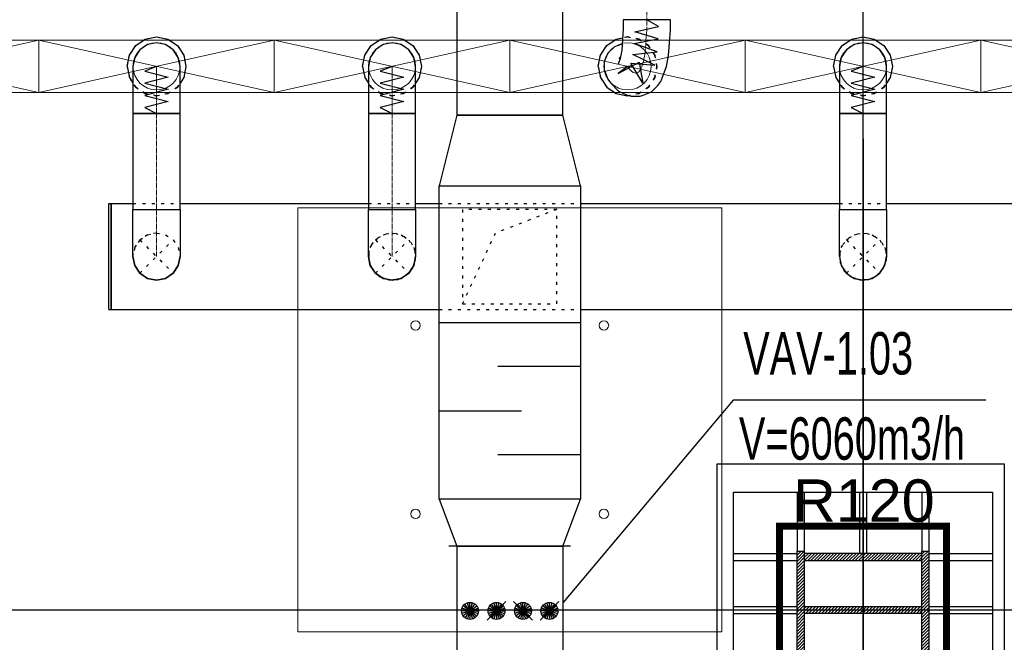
# Model space of a CAD drawing. Header units: centimetres. Extents: x -228435 to 46820, y -89367 to 152985.
# Tile 211 of 256: x -50121 to -45940, y 77962 to 80606. Entities that reach past the tile are written whole.
import ezdxf

# ---------------------------------------------------------------- set-up
doc = ezdxf.new("R2010")
doc.units = ezdxf.units.CM
doc.header["$LTSCALE"] = 50
for name, pattern in [('CADVENT_CENTERLINE', [9.9, 7.4, -1, 0.5, -1]), ('CADVENT_HIDDEN', [0.8, 0.25, -0.55]), ('Osie rzutów$0$DASHDOT2', [12.7, 6.35, -3.175, 0, -3.175]), ('SU Lampy kwadratowe  -1$0$HIDDENX2', [19.05, 12.7, -6.35])]:
    doc.linetypes.add(name, pattern=pattern)
for name, color, linetype in [('01-103-Went PP_poziom-0_5$0$L_Nawiew', 250, 'Continuous'), ('bgde-nawiewDETAILS', 1, 'Continuous'), ('bgde-nawiewEXP', 250, 'Continuous'), ('bgde-nawiewHIDDEN', 250, 'Continuous'), ('bgde_redukcja', 250, 'Continuous'), ('bgde_tlumik', 250, 'Continuous'), ('bgde_VAV', 7, 'Continuous'), ('Kondygnacja  -0_5$0$ARCH_INFO_ODPORNOŚĆ OGNIOWA', 8, 'Continuous'), ('Kondygnacja  -0_5$0$ARCH_KONSTRUKCJA_NIEWIDOCZNA', 8, 'Continuous'), ('Kondygnacja  -0_5$0$ARCH_OKŁADZINA', 8, 'Continuous'), ('Kondygnacja  -0_5$0$ARCH_SŁUPY', 8, 'Continuous'), ('Osie rzutów$0$ARCH_INFO_OSIE_IST', 8, 'Osie rzutów$0$DASHDOT2'), ('Osie rzutów$0$ARCH_INFO_OSIE_OPISY_IST', 8, 'Continuous')]:
    doc.layers.add(name, color=color, linetype=linetype)
for name, color, linetype, lineweight in [('bgde-nawiewCEN', 7, 'Continuous', 13), ('bgde_nawiewnik', 11, 'Continuous', 5), ('SU Lampy kwadratowe  -05$0$ARCH_SUFITY_PODWIESZANE', 8, 'Continuous', 9), ('SU Lampy kwadratowe  -1$0$ARCH_SUFITY_PODWIESZANE', 8, 'SU Lampy kwadratowe  -1$0$HIDDENX2', 9)]:
    doc.layers.add(name, color=color, linetype=linetype, lineweight=lineweight)
doc.styles.add('Kondygnacja  -0_5$0$Arial', font='ARIAL.TTF')
pattern_1 = [(135, (5000, -9860), (-0.67351921, -0.67351921), [])]

# ---------------------------------------------------------------- blocks, each defined once
blk = doc.blocks.new('Osie rzutów')
at = {"layer": 'Osie rzutów$0$ARCH_INFO_OSIE_IST', "ltscale": 10}
for p, q in [((7460, 12255), (7460, 15006.6)), ((7460, 12510), (7460, 4623.26)), ((4436.04, 12310), (13655, 12310))]:
    blk.add_line(p, q, dxfattribs=at)
blk = doc.blocks.new('SU Lampy kwadratowe  -05')
at = {"layer": 'SU Lampy kwadratowe  -05$0$ARCH_SUFITY_PODWIESZANE'}
for centre in [(7270, 12430.75), (7350, 12430.75), (7270, 12350.75), (7350, 12350.75)]:
    blk.add_circle(centre, 2, dxfattribs=at)
at = {"layer": 'SU Lampy kwadratowe  -1$0$ARCH_SUFITY_PODWIESZANE', "ltscale": 2.5}
blk.add_lwpolyline([(7220, 12480.75), (7400, 12480.75), (7400, 12300.75), (7220, 12300.75)], close=True, dxfattribs=at)
blk = doc.blocks.new('Kondygnacja  -0_5$0$słup 100x110')
at = {"layer": 'Kondygnacja  -0_5$0$ARCH_SŁUPY', "lineweight": 30}
h = blk.add_hatch(dxfattribs=at)
h.set_pattern_fill('ANSI31', color=256, scale=0.3, angle=90, style=0)
h.set_pattern_definition(pattern_1)
h.paths.add_polyline_path([(25, 25), (25, 28), (-25, 28), (-25, 25)])
h = blk.add_hatch(dxfattribs=at)
h.set_pattern_fill('ANSI31', color=256, scale=0.3, angle=90, style=0)
h.set_pattern_definition(pattern_1)
h.paths.add_polyline_path([(-21, 25), (-24, 25), (-24, -25), (-21, -25)])
h = blk.add_hatch(dxfattribs=at)
h.set_pattern_fill('ANSI31', color=256, scale=0.3, angle=90, style=0)
h.set_pattern_definition(pattern_1)
h.paths.add_polyline_path([(1.5, 25), (-1.5, 25), (-1.5, -25), (1.5, -25)])
h = blk.add_hatch(dxfattribs=at)
h.set_pattern_fill('ANSI31', color=256, scale=0.3, angle=90, style=0)
h.set_pattern_definition(pattern_1)
h.paths.add_polyline_path([(24, 25), (21, 25), (21, -25), (24, -25)])
h = blk.add_hatch(dxfattribs=at)
h.set_pattern_fill('ANSI31', color=256, scale=0.3, angle=90, style=0)
h.set_pattern_definition(pattern_1)
h.paths.add_polyline_path([(25, -28), (25, -25), (-25, -25), (-25, -28)])
at = {"layer": 'Kondygnacja  -0_5$0$ARCH_KONSTRUKCJA_NIEWIDOCZNA'}
blk.add_lwpolyline([(-50, 55), (50, 55), (50, -55), (-50, -55)], close=True, dxfattribs=at)
for points in [[(-24, 28), (-24, 55)], [(-21, 28), (-21, 55)], [(-1.5, 28), (-1.5, 55)], [(1.5, 28), (1.5, 55)], [(21, 28), (21, 55)], [(24, 28), (24, 55)], [(-50, 28), (-25, 28)], [(25, 28), (50, 28)], [(-50, 25), (-25, 25)], [(25, 25), (50, 25)], [(-50, 1.5), (-24, 1.5)], [(24, 1.49), (50, 1.49)], [(-50, -1.5), (-24, -1.5)], [(24, -1.5), (50, -1.5)], [(-50, -25), (-25, -25)], [(25, -25), (50, -25)], [(-50, -28), (-25, -28)], [(-24, -55), (-24, -28)], [(-21, -55), (-21, -28)], [(-1.5, -55), (-1.5, -28)], [(1.5, -55), (1.5, -28)], [(21, -55), (21, -28)], [(24, -55), (24, -28)], [(25, -28), (50, -28)]]:
    blk.add_lwpolyline(points, dxfattribs=at)
at = {"layer": 'Kondygnacja  -0_5$0$ARCH_SŁUPY', "lineweight": 30}
for p, q in [((-1.5, -25), (-1.5, 25)), ((1.5, 25), (1.5, -25))]:
    blk.add_line(p, q, dxfattribs=at)
at = {"layer": 'Kondygnacja  -0_5$0$ARCH_SŁUPY', "const_width": 3}
blk.add_lwpolyline([(-35.5, -35.5), (-35.5, 35.5), (32, 35.5), (32, -35.5)], close=True, dxfattribs=at)
at = {"layer": 'Kondygnacja  -0_5$0$ARCH_SŁUPY', "lineweight": 30}
for points in [[(-25, 25), (-25, 28), (25, 28), (25, 25)], [(-25, -28), (-25, -25), (25, -25), (25, -28)]]:
    blk.add_lwpolyline(points, close=True, dxfattribs=at)
for points in [[(-24, 25), (-24, -25)], [(-21, -25), (-21, 25)], [(21, 25), (21, -25)], [(24, -25), (24, 25)]]:
    blk.add_lwpolyline(points, dxfattribs=at)
blk = doc.blocks.new('03')
at = {"layer": 'bgde_redukcja', "color": 3}
blk.add_line((-48265.2, 78370.7), (-47815.2, 78370.7), dxfattribs=at)
at = {"layer": 'bgde_VAV', "color": 3, "linetype": 'Continuous', "lineweight": -2}
for p, q in [((-48265.2, 78370.7), (-48298.9, 78370.7)), ((-47815.2, 78370.7), (-48265.2, 78370.7)), ((-47781.4, 78370.7), (-47815.2, 78370.7)), ((-48298.9, 77820.7), (-48265.2, 77820.7)), ((-48265.2, 77820.7), (-47815.2, 77820.7)), ((-47815.2, 77820.7), (-47781.4, 77820.7))]:
    blk.add_line(p, q, dxfattribs=at)
at = {"layer": 'bgde_VAV', "color": 3, "linetype": 'ByBlock', "lineweight": -2}
for p, q in [((-48265.2, 78370.7), (-48265.2, 77820.7)), ((-47815.2, 78370.7), (-47815.2, 77820.7))]:
    blk.add_line(p, q, dxfattribs=at)
at = {"layer": 'bgde_VAV', "color": 3, "linetype": 'Continuous', "lineweight": -3}
for p, q in [((-48208.9, 78095.7), (-48243.2, 78106.8)), ((-48208.9, 78095.7), (-48238, 78116.9)), ((-48208.9, 78095.7), (-48230.1, 78124.8)), ((-48208.9, 78095.7), (-48220, 78129.9)), ((-48208.9, 78095.7), (-48208.9, 78131.7)), ((-48208.9, 78095.7), (-48197.8, 78129.9)), ((-48208.9, 78095.7), (-48187.8, 78124.8)), ((-48208.9, 78095.7), (-48179.8, 78116.9)), ((-48208.9, 78095.7), (-48174.7, 78106.8)), ((-48056.6, 78135.5), (-48136.2, 78055.9)), ((-48096.4, 78095.7), (-48130.7, 78106.8)), ((-48096.4, 78095.7), (-48125.5, 78116.9)), ((-48096.4, 78095.7), (-48117.6, 78124.8)), ((-48096.4, 78095.7), (-48107.5, 78129.9)), ((-48096.4, 78095.7), (-48096.4, 78131.7)), ((-48096.4, 78095.7), (-48085.3, 78129.9)), ((-48096.4, 78095.7), (-48075.3, 78124.8)), ((-48096.4, 78095.7), (-48067.3, 78116.9)), ((-48096.4, 78095.7), (-48062.2, 78106.8)), ((-47944.1, 78055.9), (-48023.7, 78135.5)), ((-47983.9, 78095.7), (-48018.2, 78106.8)), ((-47983.9, 78095.7), (-48013, 78116.9)), ((-47983.9, 78095.7), (-48005.1, 78124.8)), ((-47983.9, 78095.7), (-47995, 78129.9)), ((-47983.9, 78095.7), (-47983.9, 78131.7)), ((-47983.9, 78095.7), (-47972.8, 78129.9)), ((-47983.9, 78095.7), (-47962.8, 78124.8)), ((-47983.9, 78095.7), (-47954.8, 78116.9)), ((-47983.9, 78095.7), (-47949.7, 78106.8)), ((-47831.6, 78135.5), (-47911.2, 78055.9)), ((-47871.4, 78095.7), (-47905.7, 78106.8)), ((-47871.4, 78095.7), (-47900.5, 78116.9)), ((-47871.4, 78095.7), (-47892.6, 78124.8)), ((-47871.4, 78095.7), (-47882.5, 78129.9)), ((-47871.4, 78095.7), (-47871.4, 78131.7)), ((-47871.4, 78095.7), (-47860.3, 78129.9)), ((-47871.4, 78095.7), (-47850.3, 78124.8)), ((-47871.4, 78095.7), (-47842.3, 78116.9)), ((-47871.4, 78095.7), (-47837.2, 78106.8)), ((-48208.9, 78095.7), (-48244.9, 78095.7)), ((-48208.9, 78095.7), (-48243.2, 78084.6)), ((-48208.9, 78095.7), (-48238, 78074.5)), ((-48208.9, 78095.7), (-48230.1, 78066.6)), ((-48208.9, 78095.7), (-48220, 78061.5)), ((-48208.9, 78095.7), (-48174.7, 78084.6)), ((-48208.9, 78095.7), (-48179.8, 78074.5)), ((-48208.9, 78095.7), (-48187.8, 78066.6)), ((-48208.9, 78095.7), (-48197.8, 78061.5)), ((-48208.9, 78095.7), (-48208.9, 78059.7)), ((-48208.9, 78095.7), (-48172.9, 78095.7)), ((-48096.4, 78095.7), (-48132.4, 78095.7)), ((-48096.4, 78095.7), (-48130.7, 78084.6)), ((-48096.4, 78095.7), (-48125.5, 78074.5)), ((-48096.4, 78095.7), (-48117.6, 78066.6)), ((-48096.4, 78095.7), (-48107.5, 78061.5)), ((-48096.4, 78095.7), (-48062.2, 78084.6)), ((-48096.4, 78095.7), (-48067.3, 78074.5)), ((-48096.4, 78095.7), (-48075.3, 78066.6)), ((-48096.4, 78095.7), (-48085.3, 78061.5)), ((-48096.4, 78095.7), (-48096.4, 78059.7)), ((-48096.4, 78095.7), (-48060.4, 78095.7)), ((-47983.9, 78095.7), (-48019.9, 78095.7)), ((-47983.9, 78095.7), (-48018.2, 78084.6)), ((-47983.9, 78095.7), (-48013, 78074.5)), ((-47983.9, 78095.7), (-48005.1, 78066.6)), ((-47983.9, 78095.7), (-47995, 78061.5)), ((-47983.9, 78095.7), (-47949.7, 78084.6)), ((-47983.9, 78095.7), (-47954.8, 78074.5)), ((-47983.9, 78095.7), (-47962.8, 78066.6)), ((-47983.9, 78095.7), (-47972.8, 78061.5)), ((-47983.9, 78095.7), (-47983.9, 78059.7)), ((-47983.9, 78095.7), (-47947.9, 78095.7)), ((-47871.4, 78095.7), (-47907.4, 78095.7)), ((-47871.4, 78095.7), (-47905.7, 78084.6)), ((-47871.4, 78095.7), (-47900.5, 78074.5)), ((-47871.4, 78095.7), (-47892.6, 78066.6)), ((-47871.4, 78095.7), (-47882.5, 78061.5)), ((-47871.4, 78095.7), (-47837.2, 78084.6)), ((-47871.4, 78095.7), (-47842.3, 78074.5)), ((-47871.4, 78095.7), (-47850.3, 78066.6)), ((-47871.4, 78095.7), (-47860.3, 78061.5)), ((-47871.4, 78095.7), (-47871.4, 78059.7)), ((-47871.4, 78095.7), (-47835.4, 78095.7))]:
    blk.add_line(p, q, dxfattribs=at)
for centre in [(-48208.9, 78095.7), (-48096.4, 78095.7), (-47983.9, 78095.7), (-47871.4, 78095.7)]:
    blk.add_ellipse(centre, major_axis=(0, 36), ratio=1, start_param=-1.570796, end_param=4.712389, dxfattribs=at)
blk = doc.blocks.new('A$C066D7839')
at = {"layer": 'bgde_nawiewnik'}
for p, q in [((-50, -11.15), (-50, 11.15)), ((-50, 11.15), (50, 11.15)), ((-50, -11.15), (50, 11.15)), ((50, -11.15), (-50, 11.15)), ((50, 11.15), (50, -11.15)), ((50, -11.15), (-50, -11.15))]:
    blk.add_line(p, q, dxfattribs=at)
blk.add_circle((0, 0), 10, dxfattribs=at)
blk = doc.blocks.new('t3')
at = {"layer": 'bgde_tlumik'}
for p, q in [((-47740.2, 79133.2), (-48090.2, 79133.2)), ((-48340.2, 78945.7), (-47990.2, 78945.7)), ((-47740.2, 78758.2), (-48090.2, 78758.2))]:
    blk.add_line(p, q, dxfattribs=at)
blk.add_lwpolyline([(-47740.2, 78570.7), (-48340.2, 78570.7), (-48340.2, 79320.7), (-47740.2, 79320.7)], close=True, dxfattribs=at)

msp = doc.modelspace()

# ---------------------------------------------------------------- linework, layer by layer
at = {"layer": 'bgde-nawiewCEN', "linetype": 'CADVENT_CENTERLINE', "ltscale": 0.06}
for p, q in [((-47458.102, 81655.114, 359.822), (-47458.102, 80605.742, 359.822)), ((-47458.102, 80605.742, 359.822), (-47458.102, 80565.402, 359.822)), ((-47458.102, 80565.402, 359.822), (-47465.233, 80465.246, 359.822)), ((-47465.233, 80465.246, 359.822), (-47473.039, 80423.519, 359.822)), ((-49539.917, 80406.384, 359.822), (-49539.917, 80407.586, 359.822)), ((-49539.917, 80403.529, 359.822), (-49539.917, 80406.384, 359.822)), ((-49539.917, 80397.969, 359.822), (-49539.917, 80403.529, 359.822)), ((-48539.917, 80406.384, 359.822), (-48539.917, 80407.586, 359.822)), ((-48539.917, 80403.529, 359.822), (-48539.917, 80406.384, 359.822)), ((-48539.917, 80397.969, 359.822), (-48539.917, 80403.529, 359.822)), ((-47532.787, 80397.472, 359.822), (-47539.917, 80407.586, 359.822)), ((-47473.039, 80423.519, 359.822), (-47482.69, 80397.103, 359.822)), ((-46539.917, 80406.384, 359.822), (-46539.917, 80407.586, 359.822)), ((-46539.917, 80403.529, 359.822), (-46539.917, 80406.384, 359.822)), ((-46539.917, 80397.969, 359.822), (-46539.917, 80403.529, 359.822)), ((-49539.917, 80388.803, 359.822), (-49539.917, 80397.969, 359.822)), ((-49539.917, 80375.129, 359.822), (-49539.917, 80388.803, 359.822)), ((-49539.917, 80356.045, 359.822), (-49539.917, 80375.129, 359.822)), ((-48539.917, 80388.803, 359.822), (-48539.917, 80397.969, 359.822)), ((-48539.917, 80375.129, 359.822), (-48539.917, 80388.803, 359.822)), ((-48539.917, 80356.045, 359.822), (-48539.917, 80375.129, 359.822)), ((-47524.98, 80388.996, 359.822), (-47532.787, 80397.472, 359.822)), ((-47515.33, 80381.944, 359.822), (-47524.98, 80388.996, 359.822)), ((-47504.573, 80379.093, 359.822), (-47515.33, 80381.944, 359.822)), ((-47493.447, 80383.22, 359.822), (-47504.573, 80379.093, 359.822)), ((-47482.69, 80397.103, 359.822), (-47493.447, 80383.22, 359.822)), ((-46539.917, 80388.803, 359.822), (-46539.917, 80397.969, 359.822)), ((-46539.917, 80375.129, 359.822), (-46539.917, 80388.803, 359.822)), ((-46539.917, 80356.045, 359.822), (-46539.917, 80375.129, 359.822)), ((-49539.917, 80330.651, 359.822), (-49539.917, 80356.045, 359.822)), ((-49539.917, 80298.044, 359.822), (-49539.917, 80330.651, 359.822)), ((-48539.917, 80330.651, 359.822), (-48539.917, 80356.045, 359.822)), ((-48539.917, 80298.044, 359.822), (-48539.917, 80330.651, 359.822)), ((-46539.917, 80330.651, 359.822), (-46539.917, 80356.045, 359.822)), ((-46539.917, 80298.044, 359.822), (-46539.917, 80330.651, 359.822)), ((-49539.917, 80232.454, 359.822), (-49539.917, 80298.044, 359.822)), ((-48539.917, 80232.454, 359.822), (-48539.917, 80298.044, 359.822)), ((-46539.917, 80232.454, 359.822), (-46539.917, 80298.044, 359.822)), ((-49539.917, 80207.586, 359.822), (-49539.917, 80232.454, 359.822)), ((-49539.917, 79800.007), (-49539.917, 80207.586, 359.822)), ((-48539.917, 80207.586, 359.822), (-48539.917, 80232.454, 359.822)), ((-48539.917, 79800.007), (-48539.917, 80207.586, 359.822)), ((-46539.917, 80207.586, 359.822), (-46539.917, 80232.454, 359.822)), ((-46539.917, 79800.007), (-46539.917, 80207.586, 359.822)), ((-49539.917, 79800.007), (-49539.919, 79600.007)), ((-48539.917, 79800.007), (-48539.917, 79600.007)), ((-46539.917, 79800.007), (-46539.917, 79600.007)), ((-49539.919, 79600.007), (-49539.919, 79600.007)), ((-49539.919, 79600.007), (-49539.919, 79600.007))]:
    msp.add_line(p, q, dxfattribs=at)
at = {"layer": 'bgde-nawiewDETAILS', "linetype": 'CADVENT_HIDDEN', "extrusion": (0, 1, 0)}
for p in [(-47840.653, 79800.007), (-48240.653, 79400.007)]:
    msp.add_line(p, (-48100.653, 79700.007), dxfattribs=at)
at = {"layer": 'bgde-nawiewDETAILS', "linetype": 'CADVENT_HIDDEN'}
for p, q in [((-49610.63, 79529.297), (-49469.208, 79670.718)), ((-49610.63, 79670.718), (-49469.208, 79529.297)), ((-48610.628, 79529.297), (-48469.207, 79670.718)), ((-48610.628, 79670.718), (-48469.207, 79529.297)), ((-46610.628, 79529.297), (-46469.207, 79670.718)), ((-46610.628, 79670.718), (-46469.207, 79529.297))]:
    msp.add_line(p, q, dxfattribs=at)
at = {"layer": 'bgde-nawiewEXP', "linetype": 'Continuous'}
for points in [[(-48265.168, 80199.99), (-47815.168, 80199.99), (-47815.168, 81599.314), (-48265.168, 81599.314)], [(-49639.917, 79800.007), (-49439.917, 79800.007), (-49439.917, 80207.586), (-49639.917, 80207.586)], [(-48639.917, 79600.007), (-48639.917, 79800.007), (-48439.917, 79800.007), (-48439.917, 80207.586), (-48639.917, 80207.586), (-48639.917, 79800.007), (-48439.917, 79800.007), (-48439.917, 79600.007), (-48447.529, 79561.739), (-48469.207, 79529.297), (-48501.649, 79507.619), (-48539.917, 79500.007), (-48578.186, 79507.619), (-48610.628, 79529.297), (-48632.305, 79561.739)], [(-46639.917, 79800.007), (-46439.917, 79800.007), (-46439.917, 80207.586), (-46639.917, 80207.586)], [(-49639.919, 79600.007), (-49639.919, 79600.011)], [(-49639.919, 79600.007), (-49632.307, 79561.739), (-49632.307, 79561.739)], [(-48265.166, 78370.702), (-47815.166, 78370.702), (-47740.168, 78570.702), (-48340.165, 78570.702)]]:
    msp.add_lwpolyline(points, close=True, dxfattribs=at)
at = {"layer": 'bgde-nawiewEXP', "linetype": 'Continuous', "elevation": 359.822}
for points in [[(-47638.396, 80390.208), (-47624.249, 80353.845), (-47617.055, 80343.64), (-47609.016, 80334.912), (-47582.276, 80307.043), (-47572.128, 80299.628), (-47536.729, 80284.282), (-47524.796, 80281.119), (-47486.276, 80280.678), (-47472.859, 80285.655), (-47437.607, 80300.017), (-47410.855, 80327.047), (-47397.961, 80343.688), (-47385.364, 80377.229), (-47374.709, 80406.393), (-47365.774, 80454.15), (-47358.102, 80561.915), (-47358.102, 80605.742), (-47558.102, 80605.742), (-47558.102, 80568.888), (-47564.691, 80476.343), (-47571.369, 80440.645), (-47580.016, 80416.977)], [(-49664.917, 80407.586), (-49655.402, 80455.421), (-49628.306, 80495.974), (-49587.753, 80523.071), (-49539.917, 80532.586), (-49492.082, 80523.071), (-49451.529, 80495.974), (-49424.432, 80455.421), (-49414.917, 80407.586), (-49424.432, 80359.75), (-49439.917, 80336.575)], [(-48664.917, 80407.586), (-48655.402, 80455.421), (-48628.306, 80495.974), (-48587.753, 80523.071), (-48539.917, 80532.586), (-48492.082, 80523.071), (-48451.529, 80495.974), (-48424.432, 80455.421), (-48414.917, 80407.586), (-48424.432, 80359.75), (-48439.917, 80336.575)], [(-47664.917, 80407.586), (-47655.402, 80455.421), (-47628.306, 80495.974), (-47587.753, 80523.071), (-47560.985, 80528.395)], [(-46664.917, 80407.586), (-46655.402, 80455.421), (-46628.306, 80495.974), (-46587.753, 80523.071), (-46539.917, 80532.586), (-46492.082, 80523.071), (-46451.529, 80495.974), (-46424.432, 80455.421), (-46414.917, 80407.586), (-46424.432, 80359.75), (-46439.917, 80336.575)], [(-47638.396, 80390.208), (-47637.55, 80429.217), (-47621.84, 80464.933), (-47593.658, 80491.918), (-47562.725, 80503.952)], [(-47576.039, 80439.393), (-47570.192, 80446.939)], [(-49664.917, 80407.586), (-49655.402, 80359.75), (-49639.917, 80336.575)], [(-48664.917, 80407.586), (-48655.402, 80359.75), (-48639.917, 80336.575)], [(-47664.917, 80407.586), (-47655.402, 80359.75), (-47628.306, 80319.197), (-47587.753, 80292.101), (-47539.917, 80282.586), (-47534.439, 80283.675)], [(-46664.917, 80407.586), (-46655.402, 80359.75), (-46639.917, 80336.575)]]:
    msp.add_lwpolyline(points, dxfattribs=at)
at = {"layer": 'bgde-nawiewEXP', "elevation": 359.822}
for points in [[(-47539.917, 80407.586), (-47580.053, 80377.52), (-47490.709, 80425.402), (-47475.082, 80336.032), (-47526.467, 80421.332), (-47424.308, 80412.244), (-47516.952, 80457.397), (-47414.371, 80469.205), (-47511.409, 80504.953), (-47409.99, 80524.103), (-47508.851, 80553.943), (-47408.304, 80577.281), (-47458.102, 80605.742)], [(-49539.917, 80407.586), (-49589.917, 80386.718), (-49489.917, 80361.373), (-49589.917, 80335.689), (-49489.917, 80310.574), (-49589.917, 80284.479), (-49489.917, 80258.927), (-49589.917, 80233.637), (-49539.917, 80207.586)], [(-48539.917, 80407.586), (-48589.917, 80386.718), (-48489.917, 80361.373), (-48589.917, 80335.689), (-48489.917, 80310.574), (-48589.917, 80284.479), (-48489.917, 80258.927), (-48589.917, 80233.637), (-48539.917, 80207.586)], [(-46539.917, 80407.586), (-46589.917, 80386.718), (-46489.917, 80361.373), (-46589.917, 80335.689), (-46489.917, 80310.574), (-46589.917, 80284.479), (-46489.917, 80258.927), (-46589.917, 80233.637), (-46539.917, 80207.586)]]:
    msp.add_lwpolyline(points, dxfattribs=at)
at = {"layer": 'bgde-nawiewEXP', "linetype": 'Continuous', "elevation": 359.822}
for points in [[(-49639.917, 80403.529), (-49639.917, 80207.586), (-49439.917, 80207.586), (-49439.917, 80407.586), (-49447.529, 80445.854), (-49469.207, 80478.296), (-49501.649, 80499.974), (-49539.917, 80507.586), (-49578.186, 80499.974), (-49610.628, 80478.296), (-49632.305, 80445.854), (-49639.917, 80407.586), (-49639.917, 80406.384)], [(-48639.917, 80406.384), (-48639.917, 80207.586), (-48439.917, 80207.586), (-48439.917, 80407.586), (-48447.529, 80445.854), (-48469.207, 80478.296), (-48501.649, 80499.974), (-48539.917, 80507.586), (-48578.186, 80499.974), (-48610.628, 80478.296), (-48632.305, 80445.854), (-48639.917, 80407.586)], [(-46639.917, 80403.529), (-46639.917, 80207.586), (-46439.917, 80207.586), (-46439.917, 80407.586), (-46447.529, 80445.854), (-46469.207, 80478.296), (-46501.649, 80499.974), (-46539.917, 80507.586), (-46578.186, 80499.974), (-46610.628, 80478.296), (-46632.305, 80445.854), (-46639.917, 80407.586), (-46639.917, 80406.384)]]:
    msp.add_lwpolyline(points, close=True, dxfattribs=at)
at = {"layer": 'bgde-nawiewEXP', "linetype": 'Continuous'}
for points in [[(-48340.168, 78570.702), (-48340.168, 79899.99), (-47740.168, 79899.99), (-47815.168, 80199.99), (-48265.168, 80199.99), (-48340.168, 79899.99), (-47740.168, 79899.99), (-47740.168, 78570.702)], [(-49742.107, 79375.007), (-49732.107, 79375.007), (-49732.107, 79825.007), (-49639.917, 79825.007)], [(-49742.107, 79375.007), (-49742.107, 79825.007), (-49732.107, 79825.007), (-49732.107, 79375.007), (-48340.168, 79375.007)], [(-49439.917, 79825.007), (-48639.917, 79825.007)], [(-48439.917, 79825.007), (-48340.168, 79825.007)], [(-47740.168, 79375.007), (-36370.492, 79375.007), (-36370.492, 79825.007), (-36439.917, 79825.007)], [(-47740.168, 79825.007), (-46639.917, 79825.007)], [(-46439.917, 79825.007), (-45639.917, 79825.007)], [(-49639.919, 79600.007), (-49632.307, 79561.739), (-49632.307, 79561.739), (-49610.63, 79529.297), (-49610.63, 79529.297), (-49632.307, 79561.739), (-49610.63, 79529.297), (-49610.63, 79529.297), (-49578.188, 79507.619), (-49578.188, 79507.619), (-49610.63, 79529.297), (-49578.188, 79507.619), (-49578.188, 79507.619), (-49539.919, 79500.007), (-49578.188, 79507.619), (-49539.919, 79500.007), (-49539.919, 79500.007), (-49539.919, 79500.007), (-49539.919, 79500.007), (-49539.919, 79500.007), (-49578.187, 79507.619), (-49610.629, 79529.297), (-49632.306, 79561.739), (-49639.919, 79600.007), (-49639.917, 79800.007), (-49439.917, 79800.007), (-49439.919, 79600.007), (-49447.531, 79561.739), (-49469.208, 79529.297), (-49501.65, 79507.619), (-49539.919, 79500.007), (-49578.187, 79507.619), (-49610.629, 79529.297), (-49632.306, 79561.739), (-49639.919, 79600.007)], [(-46639.917, 79600.007), (-46639.917, 79800.007), (-46439.917, 79800.007), (-46439.917, 79600.007), (-46441.906, 79590.008)], [(-49639.919, 79600.007), (-49639.919, 79600.011)], [(-49539.919, 79500.007), (-49501.65, 79507.619), (-49469.208, 79529.297), (-49447.531, 79561.739), (-49439.919, 79600.007)], [(-49469.207, 79529.3), (-49447.531, 79561.739), (-49439.92, 79600.004)], [(-48639.917, 79600.007), (-48632.305, 79561.739), (-48620.624, 79544.256)], [(-48637.885, 79595.1), (-48636.508, 79574.119), (-48619.249, 79539.126), (-48612.105, 79532.862)], [(-48477.107, 79524.018), (-48469.207, 79529.297), (-48447.529, 79561.739), (-48443.427, 79582.361)], [(-48467.174, 79534.204), (-48453.311, 79550.013), (-48440.772, 79586.961), (-48441.394, 79596.442)], [(-48441.771, 79590.688), (-48439.917, 79600.007)], [(-46639.917, 79600.007), (-46632.305, 79561.739), (-46621.122, 79545.002)], [(-46639.917, 79600.007), (-46632.305, 79561.739), (-46610.628, 79529.297), (-46616.292, 79537.773)], [(-46637.874, 79595.073), (-46636.734, 79574.976), (-46619.785, 79539.831), (-46612.179, 79533.042)], [(-46469.207, 79529.297), (-46447.529, 79561.739), (-46439.917, 79600.007)], [(-46469.207, 79529.297), (-46447.529, 79561.739), (-46443.602, 79581.482)], [(-46467.163, 79534.231), (-46453.758, 79549.248), (-46440.891, 79586.083), (-46441.469, 79596.262)], [(-49539.918, 79500.008), (-49501.651, 79507.619), (-49469.21, 79529.296)], [(-48615.907, 79537.197), (-48610.628, 79529.297), (-48578.186, 79507.619), (-48557.563, 79503.517)], [(-48605.721, 79527.264), (-48589.912, 79513.402), (-48552.963, 79500.862), (-48543.482, 79501.484)], [(-48535.01, 79502.04), (-48514.029, 79503.416), (-48479.036, 79520.676), (-48472.772, 79527.82)], [(-46610.628, 79529.297), (-46578.186, 79507.619), (-46558.442, 79503.692)], [(-46610.628, 79529.297), (-46578.186, 79507.619), (-46539.917, 79500.007), (-46549.916, 79501.996)], [(-46605.694, 79527.253), (-46590.677, 79513.848), (-46553.841, 79500.981), (-46543.663, 79501.559)], [(-46539.917, 79500.007), (-46501.649, 79507.619), (-46469.207, 79529.297), (-46477.683, 79523.633)], [(-46534.983, 79502.051), (-46514.886, 79503.191), (-46479.741, 79520.14), (-46472.952, 79527.745)], [(-48549.236, 79501.861), (-48539.917, 79500.007), (-48501.649, 79507.619), (-48484.166, 79519.301)], [(-46539.917, 79500.007), (-46501.649, 79507.619), (-46484.911, 79518.803)]]:
    msp.add_lwpolyline(points, dxfattribs=at)
at = {"layer": 'bgde-nawiewHIDDEN', "linetype": 'CADVENT_HIDDEN', "elevation": 359.822}
for points in [[(-49664.917, 80407.586), (-49655.402, 80455.421), (-49628.306, 80495.974), (-49587.753, 80523.071), (-49539.917, 80532.586), (-49492.082, 80523.071), (-49451.529, 80495.974), (-49424.432, 80455.421), (-49414.917, 80407.586), (-49424.432, 80359.75), (-49451.529, 80319.197), (-49492.082, 80292.101), (-49539.917, 80282.586), (-49587.753, 80292.101), (-49628.306, 80319.197), (-49587.753, 80292.101), (-49539.917, 80282.586), (-49492.082, 80292.101), (-49451.529, 80319.197), (-49439.917, 80336.575)], [(-48664.917, 80407.586), (-48655.402, 80455.421), (-48628.306, 80495.974), (-48587.753, 80523.071), (-48539.917, 80532.586), (-48492.082, 80523.071), (-48451.529, 80495.974), (-48424.432, 80455.421), (-48414.917, 80407.586), (-48424.432, 80359.75), (-48451.529, 80319.197), (-48492.082, 80292.101), (-48539.917, 80282.586), (-48587.753, 80292.101), (-48628.306, 80319.197), (-48587.753, 80292.101), (-48539.917, 80282.586), (-48492.082, 80292.101), (-48451.529, 80319.197), (-48439.917, 80336.575)], [(-47664.917, 80407.586), (-47655.402, 80455.421), (-47628.306, 80495.974), (-47587.753, 80523.071), (-47539.917, 80532.586), (-47560.985, 80528.395)], [(-46664.917, 80407.586), (-46655.402, 80455.421), (-46628.306, 80495.974), (-46587.753, 80523.071), (-46539.917, 80532.586), (-46492.082, 80523.071), (-46451.529, 80495.974), (-46424.432, 80455.421), (-46414.917, 80407.586), (-46424.432, 80359.75), (-46451.529, 80319.197), (-46492.082, 80292.101), (-46539.917, 80282.586), (-46587.753, 80292.101), (-46628.306, 80319.197), (-46587.753, 80292.101), (-46539.917, 80282.586), (-46492.082, 80292.101), (-46451.529, 80319.197), (-46439.917, 80336.575)], [(-49664.917, 80407.586), (-49655.402, 80359.75), (-49628.306, 80319.197), (-49639.917, 80336.575)], [(-48664.917, 80407.586), (-48655.402, 80359.75), (-48628.306, 80319.197), (-48639.917, 80336.575)], [(-47664.917, 80407.586), (-47655.402, 80359.75), (-47628.306, 80319.197), (-47587.753, 80292.101), (-47539.917, 80282.586), (-47492.082, 80292.101), (-47534.439, 80283.675)], [(-46664.917, 80407.586), (-46655.402, 80359.75), (-46628.306, 80319.197), (-46639.917, 80336.575)]]:
    msp.add_lwpolyline(points, dxfattribs=at)
msp.add_lwpolyline([(-47539.917, 80532.586), (-47492.082, 80523.071), (-47451.529, 80495.974), (-47424.432, 80455.421), (-47414.917, 80407.586), (-47424.432, 80359.75), (-47451.529, 80319.197), (-47492.082, 80292.101), (-47451.529, 80319.197), (-47424.432, 80359.75), (-47414.917, 80407.586), (-47424.432, 80455.421), (-47451.529, 80495.974), (-47492.082, 80523.071)], close=True, dxfattribs=at)
at = {"layer": 'bgde-nawiewHIDDEN', "linetype": 'CADVENT_HIDDEN'}
for points in [[(-49639.917, 79825.007), (-49439.917, 79825.007)], [(-48639.917, 79825.007), (-48439.917, 79825.007)], [(-48340.168, 79825.007), (-47740.168, 79825.007)], [(-46639.917, 79825.007), (-46439.917, 79825.007)], [(-49639.919, 79600.007), (-49632.306, 79638.276), (-49610.629, 79670.718), (-49578.187, 79692.395), (-49539.919, 79700.007), (-49539.919, 79700.007), (-49578.188, 79692.395), (-49610.63, 79670.718), (-49632.307, 79638.276), (-49639.919, 79600.011)], [(-49639.919, 79600.011), (-49632.307, 79638.276), (-49610.63, 79670.718), (-49578.188, 79692.395), (-49539.919, 79700.007), (-49539.919, 79700.007)], [(-49639.919, 79600.011), (-49632.307, 79638.276), (-49610.63, 79670.718), (-49578.188, 79692.395), (-49539.919, 79700.007)], [(-49539.919, 79700.007), (-49578.188, 79692.395)], [(-49539.919, 79700.007), (-49501.651, 79692.395), (-49469.209, 79670.718), (-49447.531, 79638.276), (-49439.919, 79600.007), (-49439.92, 79600.004)], [(-49539.919, 79700.007), (-49501.65, 79692.395), (-49469.208, 79670.718), (-49447.531, 79638.276), (-49439.919, 79600.007)], [(-48639.917, 79600.007), (-48632.305, 79638.276), (-48610.628, 79670.718), (-48578.186, 79692.395), (-48539.917, 79700.007), (-48501.649, 79692.395), (-48469.207, 79670.718), (-48447.529, 79638.276), (-48439.917, 79600.007)], [(-48639.063, 79613.054), (-48626.523, 79650.002), (-48600.799, 79679.339), (-48565.805, 79696.598), (-48526.871, 79699.153), (-48489.923, 79686.613), (-48460.586, 79660.889), (-48443.326, 79625.896), (-48441.394, 79596.442)], [(-46639.917, 79600.007), (-46632.305, 79638.276), (-46610.628, 79670.718), (-46578.186, 79692.395), (-46539.917, 79700.007), (-46501.649, 79692.395), (-46469.207, 79670.718), (-46447.529, 79638.276), (-46439.917, 79600.007)], [(-46638.943, 79613.931), (-46626.077, 79650.767), (-46600.093, 79679.875), (-46564.949, 79696.824), (-46525.993, 79699.033), (-46489.158, 79686.167), (-46460.05, 79660.184), (-46443.101, 79625.039), (-46441.469, 79596.262)], [(-48639.063, 79613.054), (-48637.885, 79595.1)], [(-46638.943, 79613.931), (-46637.874, 79595.073)], [(-48443.427, 79582.361), (-48441.771, 79590.688)], [(-46443.602, 79581.482), (-46441.906, 79590.008)], [(-49469.21, 79529.296), (-49469.209, 79529.297), (-49469.207, 79529.3)], [(-48620.624, 79544.256), (-48615.907, 79537.197)], [(-48612.105, 79532.862), (-48605.721, 79527.264)], [(-48484.166, 79519.301), (-48477.107, 79524.018)], [(-48472.772, 79527.82), (-48467.174, 79534.204)], [(-46621.122, 79545.002), (-46616.292, 79537.773)], [(-46612.179, 79533.042), (-46605.694, 79527.253)], [(-46484.911, 79518.803), (-46477.683, 79523.633)], [(-46472.952, 79527.745), (-46467.163, 79534.231)], [(-49539.919, 79500.007), (-49539.918, 79500.008)], [(-48557.563, 79503.517), (-48549.236, 79501.861)], [(-48543.482, 79501.484), (-48535.01, 79502.04)], [(-46558.442, 79503.692), (-46549.916, 79501.996)], [(-46543.663, 79501.559), (-46534.983, 79502.051)], [(-48340.168, 79375.007), (-47740.168, 79375.007)]]:
    msp.add_lwpolyline(points, dxfattribs=at)
msp.add_lwpolyline([(-48240.653, 79400.007), (-47840.653, 79400.007), (-47840.653, 79800.007), (-48240.653, 79800.007)], close=True, dxfattribs=at)
at = {"layer": 'bgde_VAV'}
for p, q in [((-47091.57, 78991.068, 21.417), (-47815.167, 78129.73)), ((-46018.39, 78991.068, 21.417), (-47091.57, 78991.068, 21.417))]:
    msp.add_line(p, q, dxfattribs=at)
at = {"layer": 'Kondygnacja  -0_5$0$ARCH_OKŁADZINA'}
msp.add_lwpolyline([(-47160, 77355), (-47160, 78720), (-45940, 78720), (-45940, 77355)], dxfattribs=at)

# ---------------------------------------------------------------- block references
at = {"layer": '01-103-Went PP_poziom-0_5$0$L_Nawiew', "xscale": 10, "yscale": 10, "zscale": 10}
for p in [(-50539.915, 80407.586), (-49539.915, 80407.586), (-48539.915, 80407.586), (-47539.915, 80407.586), (-46539.915, 80407.586), (-45539.915, 80407.586)]:
    msp.add_blockref('A$C066D7839', p, dxfattribs=at)
at = {"layer": 'bgde_redukcja'}
msp.add_blockref('03', (0, 0), dxfattribs=at)
at = {"layer": 'bgde_tlumik'}
msp.add_blockref('t3', (0, 0), dxfattribs=at)
at = {"layer": 'Kondygnacja  -0_5$0$ARCH_SŁUPY', "xscale": 10, "yscale": 10, "zscale": 10, "rotation": 270}
msp.add_blockref('Kondygnacja  -0_5$0$słup 100x110', (-46540, 78100), dxfattribs=at)
at = {"layer": 'Osie rzutów$0$ARCH_INFO_OSIE_OPISY_IST', "xscale": 10, "yscale": 10, "zscale": 10}
msp.add_blockref('Osie rzutów', (-121140, -45000), dxfattribs=at)
at = {"layer": 'SU Lampy kwadratowe  -05$0$ARCH_SUFITY_PODWIESZANE', "xscale": 10, "yscale": 10, "zscale": 10}
msp.add_blockref('SU Lampy kwadratowe  -05', (-121140, -45000), dxfattribs=at)

# ---------------------------------------------------------------- texts
at = {"layer": 'bgde_VAV', "width": 0.7}
for s, p in [('VAV-1.03', (-47048.627, 79099.371, 1941.417)), ('V=6060m3/h', (-47066.818, 78737.563, 1941.417))]:
    msp.add_text(s, height=180, dxfattribs=at).set_placement(p)
at = {"layer": 'Kondygnacja  -0_5$0$ARCH_INFO_ODPORNOŚĆ OGNIOWA', "insert": (-46536.297, 78712.77), "char_height": 180, "width": 533.32525, "attachment_point": 5, "style": 'Kondygnacja  -0_5$0$Arial'}
msp.add_mtext('\\PR120', dxfattribs=at)

doc.saveas('drawing.dxf')
